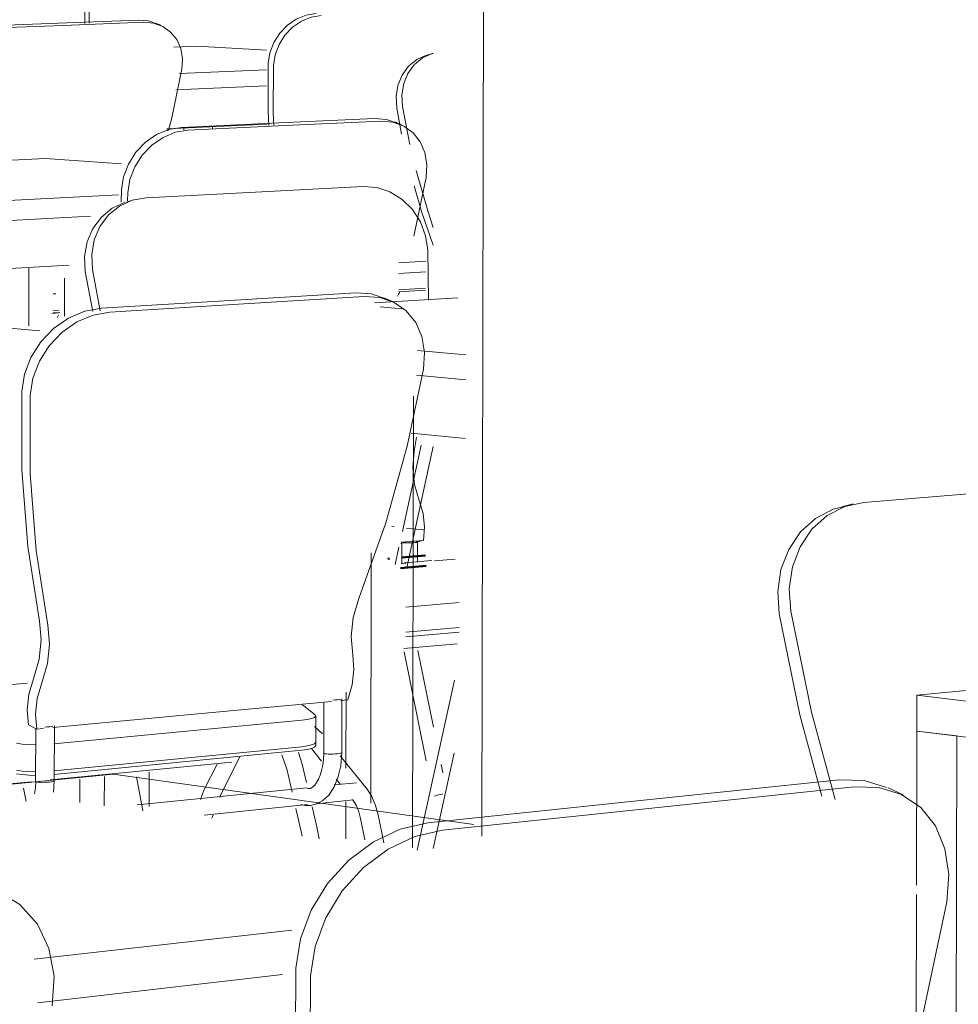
# Model space of a CAD drawing. Header units: metres. Extents: x -32 to 90, y -28 to 32.
# Tile 60 of 148: x 90.05666 to 90.05943, y 1.77298 to 1.77589. Entities that reach past the tile are written whole.
import ezdxf

# ---------------------------------------------------------------- set-up
doc = ezdxf.new("R2010")
doc.units = ezdxf.units.M
for name, color, linetype, lineweight in [('A-WALL', 113, 'Continuous', 18), ('ARQ-PISO-DESN', 250, 'Continuous', 9), ('I-FURN', 30, 'Continuous', 18), ('PAREDES', 250, 'Continuous', 50)]:
    doc.layers.add(name, color=color, linetype=linetype, lineweight=lineweight)

msp = doc.modelspace()

# ---------------------------------------------------------------- linework, layer by layer
at = {"layer": 'A-WALL', "lineweight": 9}
msp.add_line((90.0580279, 1.773477), (90.0580534, 1.7850862), dxfattribs=at)
at = {"layer": 'ARQ-PISO-DESN'}
for p, q in [((90.0577284, 1.7750391), (90.057793, 1.7750337)), ((90.0577696, 1.7743901), (90.0577623, 1.7743909)), ((90.0578561, 1.7743808), (90.057805, 1.7743863))]:
    msp.add_line(p, q, dxfattribs=at)
at = {"layer": 'I-FURN', "lineweight": 9}
for p, q in [((90.0568564, 1.7758761), (90.0568572, 1.775979)), ((90.0568701, 1.7759736), (90.0568692, 1.7758766)), ((90.0565371, 1.7758678), (90.0567775, 1.7758768)), ((90.0567928, 1.7758703), (90.0565524, 1.7758613)), ((90.0567775, 1.7758768), (90.0570147, 1.7758857)), ((90.0570301, 1.7758793), (90.0567928, 1.7758703)), ((90.0570652, 1.775877), (90.0570806, 1.7758705)), ((90.0571867, 1.7758086), (90.0571191, 1.7758059)), ((90.0573926, 1.7757971), (90.0571867, 1.7758086)), ((90.0578666, 1.7757826), (90.0578836, 1.7757876)), ((90.0578859, 1.7757885), (90.0578823, 1.7757875)), ((90.0571349, 1.7757284), (90.0573928, 1.7757392)), ((90.0573926, 1.7756917), (90.0571249, 1.7756801)), ((90.0577942, 1.7756309), (90.0578161, 1.7755181)), ((90.0577915, 1.7755488), (90.0577772, 1.7756259)), ((90.0573949, 1.7755788), (90.0570986, 1.7755651)), ((90.0571419, 1.7755691), (90.0574289, 1.7755824)), ((90.057448, 1.7755743), (90.0571609, 1.775561)), ((90.0574289, 1.7755824), (90.0577114, 1.7755955)), ((90.0577305, 1.7755874), (90.057448, 1.7755743)), ((90.0577716, 1.7755854), (90.0577908, 1.7755774)), ((90.0571015, 1.7755591), (90.0571015, 1.7755639)), ((90.0571484, 1.7755661), (90.0571484, 1.7755614)), ((90.0572331, 1.7755701), (90.057233, 1.7755653)), ((90.0567407, 1.775477), (90.0565876, 1.7754696)), ((90.056965, 1.7754614), (90.0567407, 1.775477)), ((90.0578274, 1.7752476), (90.0578637, 1.7754211)), ((90.0566308, 1.7753536), (90.0569562, 1.7753703)), ((90.0569635, 1.7753485), (90.0569647, 1.7753843)), ((90.0569836, 1.7753759), (90.0569828, 1.7753519)), ((90.0573604, 1.7753782), (90.0570374, 1.7753615)), ((90.0576777, 1.7753947), (90.0573604, 1.7753782)), ((90.0569801, 1.7753491), (90.0570014, 1.7753554)), ((90.0568729, 1.7753067), (90.0566184, 1.7752932)), ((90.0578707, 1.7750595), (90.0578687, 1.7752063)), ((90.0577831, 1.7751697), (90.0578631, 1.7751744)), ((90.0568107, 1.7751627), (90.0565866, 1.7751499)), ((90.0566912, 1.7751537), (90.0566908, 1.7749838)), ((90.0568798, 1.7750259), (90.0568578, 1.7751434)), ((90.0568791, 1.7751495), (90.0569021, 1.7750273)), ((90.0577827, 1.7751379), (90.0578626, 1.7751426)), ((90.0567965, 1.7751244), (90.0567963, 1.7750121)), ((90.0572848, 1.7750585), (90.0576564, 1.7750809)), ((90.0577859, 1.7750832), (90.0577824, 1.7750771)), ((90.0577828, 1.7750899), (90.0578624, 1.7750947)), ((90.0578624, 1.7750884), (90.0577828, 1.7750835)), ((90.0567631, 1.7750776), (90.0567712, 1.7750781)), ((90.0569055, 1.7750355), (90.0572848, 1.7750585)), ((90.0576814, 1.7750699), (90.0573098, 1.7750473)), ((90.0579577, 1.7750665), (90.057711, 1.7750514)), ((90.0577393, 1.7750665), (90.0577644, 1.7750555)), ((90.0577824, 1.7750771), (90.0577795, 1.7750714)), ((90.056759, 1.7750201), (90.0567785, 1.7750213)), ((90.0567823, 1.7750229), (90.0567629, 1.7750217)), ((90.056763, 1.7750283), (90.056781, 1.7750294)), ((90.0573098, 1.7750473), (90.0569303, 1.7750242)), ((90.0567751, 1.7750072), (90.056779, 1.7750153)), ((90.0567239, 1.7749686), (90.0565771, 1.7749818)), ((90.057838, 1.7749108), (90.0579814, 1.7748982)), ((90.0579812, 1.7748242), (90.0578354, 1.7748375)), ((90.0578266, 1.7747758), (90.0578236, 1.7734434)), ((90.0579802, 1.7746513), (90.0578196, 1.774667)), ((90.0578287, 1.7746138), (90.0578356, 1.7746549)), ((90.0577938, 1.7743767), (90.057849, 1.7746312)), ((90.0578848, 1.7746275), (90.0578072, 1.7742703)), ((90.059603, 1.7744986), (90.0591561, 1.7744624)), ((90.0590906, 1.7744495), (90.0591246, 1.7744576)), ((90.0577726, 1.7742792), (90.0577837, 1.7743303)), ((90.0577922, 1.7743412), (90.0577896, 1.774341)), ((90.0577901, 1.7743446), (90.0578559, 1.77435)), ((90.0577925, 1.7742808), (90.0577926, 1.774344)), ((90.0578371, 1.7743459), (90.0578347, 1.7743463)), ((90.0578377, 1.7743455), (90.0578559, 1.77435)), ((90.0578383, 1.7743455), (90.0578382, 1.7742847)), ((90.057702, 1.7743131), (90.0577003, 1.7735741)), ((90.05795, 1.7742949), (90.0578882, 1.7742901)), ((90.0578054, 1.7742831), (90.0577904, 1.7742819)), ((90.057799, 1.7742843), (90.0578802, 1.7742911)), ((90.0632401, 1.774278), (90.059312, 1.7738929)), ((90.0578036, 1.7741534), (90.0579611, 1.7741671)), ((90.0578035, 1.774079), (90.0579611, 1.774093)), ((90.0578035, 1.7740656), (90.057961, 1.7740796)), ((90.0579556, 1.7740448), (90.0577979, 1.7740306)), ((90.0578641, 1.7736994), (90.0577989, 1.7740215)), ((90.0578397, 1.7740252), (90.0578855, 1.7737993)), ((90.0559424, 1.7738617), (90.0566863, 1.7739288)), ((90.0578374, 1.7734355), (90.0579474, 1.7739378)), ((90.0576271, 1.7736775), (90.0576276, 1.7739024)), ((90.059312, 1.7738929), (90.0593118, 1.7737874)), ((90.059312, 1.7738929), (90.0601277, 1.7737953)), ((90.0571795, 1.7738368), (90.057585, 1.7738748)), ((90.0575615, 1.7737217), (90.0575618, 1.7738726)), ((90.0576114, 1.7738773), (90.0576327, 1.7738793)), ((90.057615, 1.7738826), (90.0576146, 1.7737234)), ((90.0567625, 1.7737976), (90.0571795, 1.7738368)), ((90.0575382, 1.7738322), (90.057538, 1.7737541)), ((90.0566901, 1.7738056), (90.0567147, 1.7737932)), ((90.056765, 1.7737495), (90.0574969, 1.7738191)), ((90.0567665, 1.7738031), (90.0567661, 1.7736403)), ((90.0575346, 1.7738008), (90.0575575, 1.7737793)), ((90.0567112, 1.7736383), (90.0567116, 1.7737946)), ((90.0567147, 1.7737932), (90.0567349, 1.7737951)), ((90.0593109, 1.7733327), (90.0593118, 1.7737874)), ((90.0593118, 1.7737874), (90.0594299, 1.7737728)), ((90.0601276, 1.7736867), (90.0593118, 1.7737874)), ((90.0594299, 1.7737728), (90.0594274, 1.7724396)), ((90.057538, 1.7737545), (90.057538, 1.7737442)), ((90.0567646, 1.77367), (90.0574968, 1.7737413)), ((90.0574967, 1.7737309), (90.0567647, 1.7736595)), ((90.0575555, 1.7736986), (90.0575254, 1.7737362)), ((90.0575748, 1.7737195), (90.0575693, 1.7737198)), ((90.0575812, 1.7737194), (90.0575748, 1.7737195)), ((90.0576014, 1.7737204), (90.057595, 1.7737199)), ((90.0576069, 1.773721), (90.0576014, 1.7737204)), ((90.0576102, 1.7737144), (90.0576895, 1.7736157)), ((90.0579462, 1.7737223), (90.0578845, 1.7734406)), ((90.0572904, 1.7736959), (90.0567542, 1.7736433)), ((90.0579079, 1.7736886), (90.0579128, 1.7736645)), ((90.0569405, 1.7736605), (90.0510557, 1.7730836)), ((90.0580049, 1.7735118), (90.0569405, 1.7736605)), ((90.0570467, 1.773666), (90.0570465, 1.7735646)), ((90.0566996, 1.773638), (90.0564231, 1.7736109)), ((90.0567111, 1.7736382), (90.0567111, 1.7736383)), ((90.0567244, 1.7736361), (90.0567188, 1.7736364)), ((90.056731, 1.773636), (90.0567244, 1.7736361)), ((90.0567381, 1.7736361), (90.056731, 1.773636)), ((90.0567452, 1.7736365), (90.0567381, 1.7736361)), ((90.0567519, 1.773637), (90.0567452, 1.7736365)), ((90.0567577, 1.7736377), (90.0567519, 1.773637)), ((90.0567663, 1.7736403), (90.0567636, 1.7736067)), ((90.0568416, 1.773577), (90.0568418, 1.7736456)), ((90.0569141, 1.773653), (90.0569139, 1.7735666)), ((90.0570085, 1.7736518), (90.057028, 1.7735521)), ((90.0575922, 1.7736282), (90.0576585, 1.7736348)), ((90.0576109, 1.7736296), (90.0575979, 1.7736458)), ((90.0584864, 1.773581), (90.0590833, 1.7736434)), ((90.0566751, 1.773619), (90.0566829, 1.773579)), ((90.0570114, 1.7735697), (90.0575116, 1.77362)), ((90.0575198, 1.7736176), (90.0575137, 1.7736181)), ((90.0591272, 1.7736228), (90.0585301, 1.7735599)), ((90.0592276, 1.77362), (90.0592716, 1.7735995)), ((90.0575137, 1.7735702), (90.0572088, 1.7735391)), ((90.0576483, 1.773584), (90.0575397, 1.7735729)), ((90.0576266, 1.7734688), (90.0576268, 1.7735794)), ((90.0578685, 1.7735163), (90.0584864, 1.773581)), ((90.0572317, 1.7735303), (90.0572352, 1.7735396)), ((90.0574794, 1.7735589), (90.0574945, 1.7734944)), ((90.0575278, 1.7735639), (90.0575417, 1.7735044)), ((90.057722, 1.7735404), (90.0577386, 1.7734577)), ((90.0585301, 1.7735599), (90.057912, 1.7734948)), ((90.0576828, 1.7734661), (90.0576701, 1.7735291)), ((90.0574977, 1.7734774), (90.0574945, 1.7734944)), ((90.0575417, 1.7735044), (90.0575485, 1.7734697)), ((90.0593091, 1.7724218), (90.0593108, 1.7733052)), ((90.0567073, 1.7731145), (90.0574677, 1.7731998)), ((90.0574399, 1.7730693), (90.0567164, 1.7729856))]:
    msp.add_line(p, q, dxfattribs=at)
for points in [[(90.0573981, 1.7757584, 0), (90.0574029, 1.7757895, 0), (90.0574143, 1.7758197, 0), (90.0574318, 1.7758473, 0), (90.0574543, 1.7758708, 0), (90.0574806, 1.7758889, 0), (90.0575093, 1.7759006, 0), (90.0575388, 1.7759053, 0)], [(90.0575542, 1.775899, 0), (90.0575248, 1.7758942, 0), (90.0574961, 1.7758825, 0), (90.0574697, 1.7758644, 0), (90.0574472, 1.7758409, 0), (90.0574298, 1.7758133, 0), (90.0574183, 1.7757831, 0), (90.0574136, 1.7757519, 0)], [(90.0570147, 1.7758857, 0), (90.0570442, 1.7758832, 0), (90.0570713, 1.7758734, 0)], [(90.0571429, 1.7757407, 0), (90.0571448, 1.7757719, 0), (90.0571397, 1.7758017, 0), (90.0571278, 1.7758284, 0), (90.0571098, 1.7758505, 0), (90.0570867, 1.7758669, 0), (90.0570596, 1.7758767, 0), (90.0570301, 1.7758793, 0)], [(90.0577772, 1.7756259, 0), (90.0577752, 1.7756601, 0), (90.0577806, 1.7756932, 0), (90.0577931, 1.7757235, 0), (90.0578121, 1.7757493, 0), (90.0578364, 1.7757693, 0), (90.0578647, 1.7757822, 0), (90.0578647, 1.7757822, 0)], [(90.0578817, 1.7757873, 0), (90.0578534, 1.7757743, 0), (90.0578291, 1.7757544, 0)], [(90.0573992, 1.7755746, 0), (90.0573974, 1.7756172, 0), (90.0573981, 1.7757584, 0)], [(90.0574136, 1.7757519, 0), (90.0574128, 1.7756107, 0), (90.0574143, 1.7755754, 0)], [(90.0578286, 1.7757539, 0), (90.0578101, 1.7757286, 0), (90.0577976, 1.7756983, 0), (90.0577922, 1.7756651, 0), (90.0577942, 1.7756309, 0)], [(90.0571037, 1.775561, 0), (90.0571129, 1.775597, 0), (90.0571429, 1.7757407, 0)], [(90.0577114, 1.7755955, 0), (90.0577464, 1.7755927, 0), (90.0577785, 1.7755811, 0)], [(90.0578637, 1.7754211, 0), (90.0578662, 1.7754588, 0), (90.0578603, 1.7754948, 0), (90.0578463, 1.7755269, 0), (90.0578251, 1.7755535, 0), (90.0577977, 1.7755731, 0), (90.0577656, 1.7755846, 0), (90.0577305, 1.7755874, 0)], [(90.0569647, 1.7753843, 0), (90.0569706, 1.7754231, 0), (90.0569849, 1.7754609, 0), (90.0570069, 1.7754955, 0), (90.0570352, 1.7755251, 0), (90.0570685, 1.775548, 0), (90.0571047, 1.7755629, 0), (90.0571419, 1.7755691, 0)], [(90.0571609, 1.775561, 0), (90.0571237, 1.7755547, 0), (90.0570875, 1.7755397, 0), (90.0570543, 1.7755168, 0), (90.0570259, 1.7754873, 0), (90.0570039, 1.7754526, 0), (90.0569895, 1.7754148, 0), (90.0569836, 1.7753759, 0)], [(90.0578343, 1.775442, 0), (90.0578684, 1.7753226, 0), (90.0578844, 1.775274, 0)], [(90.0578687, 1.7752063, 0), (90.0578624, 1.7752492, 0), (90.057847, 1.7752901, 0), (90.0578234, 1.7753265, 0), (90.0577929, 1.7753566, 0), (90.0577572, 1.7753787, 0), (90.057718, 1.7753917, 0), (90.0576777, 1.7753947, 0)], [(90.0578842, 1.7752213, 0), (90.0578514, 1.7753178, 0), (90.0578281, 1.7753965, 0)], [(90.0568578, 1.7751434, 0), (90.0568554, 1.7751878, 0), (90.0568629, 1.775231, 0), (90.0568798, 1.7752706, 0), (90.0569052, 1.7753045, 0), (90.0569376, 1.7753307, 0), (90.0569753, 1.775348, 0)], [(90.0570374, 1.7753615, 0), (90.0569966, 1.7753542, 0), (90.0569589, 1.775337, 0), (90.0569264, 1.7753107, 0), (90.0569011, 1.7752768, 0), (90.0568842, 1.7752372, 0), (90.0568767, 1.7751939, 0), (90.0568791, 1.7751495, 0)], [(90.0576564, 1.7750809, 0), (90.0577024, 1.7750779, 0), (90.0577444, 1.7750635, 0)], [(90.057856, 1.7748556, 0), (90.0578592, 1.7749048, 0), (90.0578515, 1.7749515, 0), (90.0578332, 1.7749932, 0), (90.0578054, 1.7750274, 0), (90.0577695, 1.7750525, 0), (90.0577274, 1.7750669, 0), (90.0576814, 1.7750699, 0)], [(90.0566707, 1.7747893, 0), (90.0566785, 1.7748404, 0), (90.0566974, 1.7748903, 0), (90.0567265, 1.7749362, 0), (90.0567641, 1.7749756, 0), (90.0568082, 1.7750063, 0), (90.0568562, 1.7750266, 0), (90.0569055, 1.7750355, 0)], [(90.0569303, 1.7750242, 0), (90.056881, 1.7750153, 0), (90.056833, 1.7749949, 0), (90.0567889, 1.7749642, 0), (90.0567513, 1.7749248, 0), (90.0567222, 1.7748788, 0), (90.0567032, 1.7748288, 0), (90.0566955, 1.7747777, 0)], [(90.0576654, 1.7741782, 0), (90.0577447, 1.774402, 0), (90.0578083, 1.7746281, 0), (90.057856, 1.7748556, 0)], [(90.0567225, 1.7741118, 0), (90.0566879, 1.7743319, 0), (90.0566706, 1.7745582, 0), (90.0566707, 1.7747893, 0)], [(90.0566955, 1.7747777, 0), (90.0566953, 1.7745464, 0), (90.0567126, 1.7743199, 0), (90.0567471, 1.7740996, 0)], [(90.0578437, 1.7744675, 0), (90.0578297, 1.7745153, 0), (90.0578246, 1.7745647, 0), (90.0578287, 1.7746138, 0)], [(90.0578559, 1.77435, 0), (90.0578591, 1.7743895, 0), (90.057855, 1.7744292, 0), (90.0578437, 1.7744675, 0)], [(90.0589059, 1.7741335, 0), (90.0589016, 1.7741995, 0), (90.0589112, 1.774264, 0), (90.058934, 1.7743236, 0), (90.0589687, 1.7743749, 0), (90.0590133, 1.7744151, 0), (90.0590655, 1.774442, 0), (90.0591109, 1.7744531, 0)], [(90.0591561, 1.7744624, 0), (90.0590994, 1.7744501, 0), (90.0590473, 1.7744231, 0), (90.0590026, 1.7743829, 0), (90.0589679, 1.7743316, 0), (90.0589452, 1.774272, 0), (90.0589356, 1.7742073, 0), (90.0589399, 1.7741413, 0)], [(90.0577955, 1.7743431, 0), (90.0577992, 1.7743428, 0), (90.057804, 1.7743426, 0), (90.0578095, 1.7743426, 0), (90.0578155, 1.7743427, 0), (90.0578214, 1.774343, 0), (90.0578269, 1.7743434, 0)], [(90.0578269, 1.7743434, 0), (90.0578315, 1.7743438, 0), (90.0578351, 1.7743443, 0), (90.0578373, 1.7743449, 0), (90.057838, 1.7743454, 0)], [(90.0576473, 1.7740124, 0), (90.0576428, 1.7740663, 0), (90.0576489, 1.7741224, 0), (90.0576654, 1.7741782, 0)], [(90.059032, 1.7735956, 0), (90.0589671, 1.7738354, 0), (90.0589059, 1.7741335, 0)], [(90.0589399, 1.7741413, 0), (90.0590012, 1.7738428, 0), (90.0590714, 1.7735856, 0)], [(90.0567045, 1.7739419, 0), (90.0567215, 1.7739991, 0), (90.0567276, 1.7740565, 0), (90.0567225, 1.7741118, 0)], [(90.0567471, 1.7740996, 0), (90.0567522, 1.7740443, 0), (90.0567461, 1.7739868, 0), (90.0567291, 1.7739296, 0)], [(90.0576327, 1.7738793, 0), (90.057646, 1.7739241, 0), (90.0576509, 1.7739691, 0), (90.0576473, 1.7740124, 0)], [(90.0566901, 1.7738056, 0), (90.056686, 1.7738499, 0), (90.0566909, 1.773896, 0), (90.0567045, 1.7739419, 0)], [(90.0567291, 1.7739296, 0), (90.0567155, 1.7738836, 0), (90.0567106, 1.7738375, 0), (90.0567147, 1.7737932, 0)], [(90.0575363, 1.773835, 0), (90.0575032, 1.7738614, 0), (90.0574977, 1.7738651, 0)], [(90.0575885, 1.7738789, 0), (90.0575885, 1.7738789, 0), (90.0575954, 1.7738793, 0), (90.0576018, 1.7738798, 0)], [(90.0576018, 1.7738798, 0), (90.0576072, 1.7738804, 0), (90.0576114, 1.7738811, 0)], [(90.0574969, 1.7738191, 0), (90.0575132, 1.7738212, 0), (90.0575259, 1.7738241, 0), (90.0575343, 1.7738275, 0), (90.0575378, 1.7738312, 0), (90.0575363, 1.773835, 0)], [(90.0567385, 1.7737993, 0), (90.0567456, 1.7737996, 0), (90.0567523, 1.7738002, 0)], [(90.0567523, 1.7738002, 0), (90.0567581, 1.7738008, 0), (90.0567625, 1.7738015, 0)], [(90.0566547, 1.7737514, 0), (90.056672, 1.773749, 0), (90.0566918, 1.7737474, 0), (90.0567103, 1.7737468, 0)], [(90.0575376, 1.7737432, 0), (90.0575341, 1.7737394, 0), (90.0575257, 1.773736, 0), (90.057513, 1.7737331, 0), (90.0574967, 1.7737309, 0)], [(90.0574968, 1.7737413, 0), (90.057513, 1.7737434, 0), (90.0575258, 1.7737463, 0), (90.0575341, 1.7737497, 0), (90.0575376, 1.7737535, 0), (90.0575377, 1.7737544, 0)], [(90.0574384, 1.7737175, 0), (90.0574532, 1.7736718, 0), (90.0574682, 1.7736073, 0)], [(90.0574872, 1.7737239, 0), (90.0574984, 1.7736897, 0), (90.0575111, 1.7736354, 0)], [(90.0575616, 1.7737217, 0), (90.0575608, 1.7737039, 0), (90.0575586, 1.7736869, 0), (90.0575553, 1.7736713, 0), (90.057551, 1.7736573, 0), (90.0575461, 1.7736453, 0), (90.0575406, 1.7736355, 0), (90.0575351, 1.7736279, 0), (90.0575299, 1.7736226, 0), (90.0575226, 1.7736183, 0), (90.0575198, 1.7736176, 0)], [(90.0576147, 1.7737235, 0), (90.0576116, 1.7736847, 0), (90.0576035, 1.7736497, 0), (90.0575913, 1.7736205, 0), (90.0575763, 1.7735981, 0), (90.0575592, 1.7735821, 0), (90.057541, 1.7735721, 0), (90.0575229, 1.7735678, 0)], [(90.0575693, 1.7737198, 0), (90.057565, 1.7737203, 0), (90.0575623, 1.7737209, 0), (90.0575613, 1.7737217, 0)], [(90.057595, 1.7737199, 0), (90.0575881, 1.7737195, 0), (90.0575812, 1.7737194, 0)], [(90.0576145, 1.7737234, 0), (90.0576136, 1.7737226, 0), (90.057611, 1.7737218, 0), (90.0576069, 1.773721, 0)], [(90.057198, 1.7735858, 0), (90.0572082, 1.7736132, 0), (90.0572479, 1.7736918, 0)], [(90.0572547, 1.7735917, 0), (90.0572579, 1.7736002, 0), (90.0573142, 1.773711, 0)], [(90.0566545, 1.7736718, 0), (90.0566718, 1.7736694, 0), (90.0566916, 1.7736679, 0), (90.0567102, 1.7736672, 0)], [(90.0567102, 1.7736567, 0), (90.0566915, 1.7736573, 0), (90.0566718, 1.7736589, 0), (90.0566545, 1.7736613, 0)], [(90.0567114, 1.7736383, 0), (90.0567105, 1.7736196, 0), (90.0567083, 1.7736019, 0)], [(90.0567188, 1.7736364, 0), (90.0567145, 1.7736369, 0), (90.0567119, 1.7736375, 0), (90.0567111, 1.7736382, 0)], [(90.056766, 1.7736401, 0), (90.0567649, 1.7736393, 0), (90.0567621, 1.7736385, 0), (90.0567577, 1.7736377, 0)], [(90.0590833, 1.7736434, 0), (90.0591564, 1.7736416, 0), (90.0592231, 1.7736207, 0)], [(90.0576897, 1.7736158, 0), (90.0577037, 1.773594, 0), (90.0577148, 1.7735679, 0), (90.0577221, 1.7735404, 0)], [(90.0579127, 1.7736019, 0), (90.0579104, 1.7736015, 0), (90.0579052, 1.7736006, 0), (90.0579001, 1.7735993, 0), (90.0578953, 1.7735979, 0), (90.0578912, 1.7735964, 0), (90.0578881, 1.7735949, 0)], [(90.0594008, 1.7732833, 0), (90.0594067, 1.7733643, 0), (90.0593953, 1.7734402, 0), (90.0593671, 1.7735072, 0), (90.0593236, 1.7735615, 0), (90.059267, 1.7736002, 0), (90.0592003, 1.773621, 0), (90.0591272, 1.7736228, 0)], [(90.0575229, 1.7735678, 0), (90.0575079, 1.7735678, 0), (90.0574944, 1.7735706, 0)], [(90.0576469, 1.773585, 0), (90.0576529, 1.7735764, 0), (90.0576582, 1.7735665, 0), (90.0576652, 1.7735487, 0), (90.0576703, 1.7735292, 0)], [(90.0574796, 1.7730877, 0), (90.0574929, 1.7731737, 0), (90.0575246, 1.7732586, 0), (90.0575731, 1.7733375, 0), (90.0576355, 1.7734061, 0), (90.0577083, 1.7734606, 0), (90.0577875, 1.773498, 0), (90.0578685, 1.7735163, 0)], [(90.057912, 1.7734948, 0), (90.0578309, 1.7734764, 0), (90.0577517, 1.7734389, 0), (90.0576788, 1.7733843, 0), (90.0576164, 1.7733156, 0), (90.0575679, 1.7732365, 0), (90.0575361, 1.7731515, 0), (90.0575228, 1.7730653, 0)], [(90.0567604, 1.7729768, 0), (90.0567656, 1.7730638, 0), (90.0567507, 1.7731454, 0), (90.0567165, 1.7732171, 0), (90.0566648, 1.7732751, 0), (90.0565981, 1.7733161, 0), (90.0565201, 1.773338, 0), (90.0564348, 1.7733392, 0)], [(90.0591861, 1.7724382, 0), (90.0592165, 1.7725325, 0), (90.0593213, 1.7729075, 0), (90.0594008, 1.7732833, 0)], [(90.0575586, 1.7719646, 0), (90.0575038, 1.7723268, 0), (90.0574773, 1.7727021, 0), (90.0574796, 1.7730877, 0)], [(90.0575228, 1.7730653, 0), (90.0575203, 1.7726791, 0), (90.0575467, 1.7723032, 0), (90.0576014, 1.7719406, 0)]]:
    msp.add_polyline3d(points, dxfattribs=at)
at = {"layer": 'PAREDES', "color": 50}
for p, q in [((90.0577506, 1.7742961), (90.0577557, 1.7742966)), ((90.0577924, 1.7742996), (90.0578616, 1.7743053)), ((90.0578638, 1.7742747), (90.0577879, 1.7742683))]:
    msp.add_line(p, q, dxfattribs=at)

doc.saveas('drawing.dxf')
